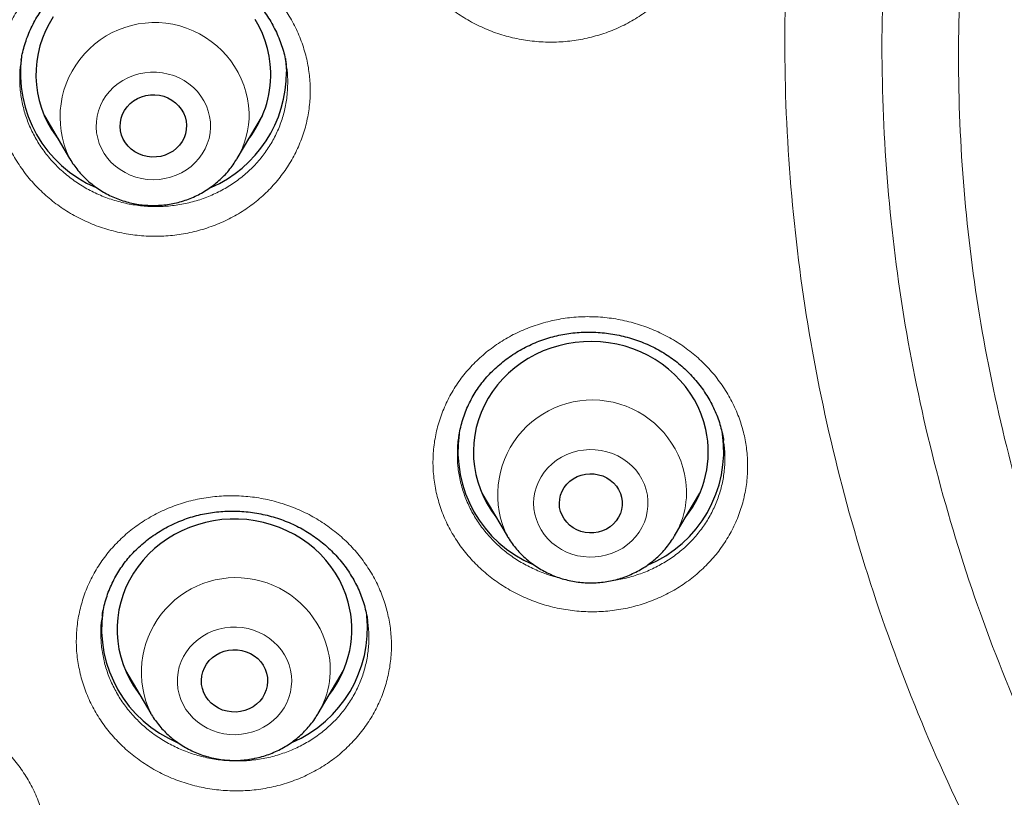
# Model space of a CAD drawing. Header units: millimetres. Extents: x 8 to 971, y 12 to 977.
# Tile 125 of 196: x 308 to 321, y 788 to 797. Entities that reach past the tile are written whole.
import ezdxf

# ---------------------------------------------------------------- set-up
doc = ezdxf.new("R2010")
doc.units = ezdxf.units.MM

msp = doc.modelspace()

# ---------------------------------------------------------------- linework, layer by layer
at = {"color": 7, "linetype": 'Continuous', "lineweight": 30}
for p, q in [((311.466, 796.882), (311.465, 796.886)), ((308.376, 796.235), (308.698, 795.689)), ((310.838, 795.689), (311.16, 796.235)), ((308.469, 796.077), (308.448, 796.099)), ((311.081, 796.087), (311.06, 796.065)), ((308.698, 795.689), (308.696, 795.692)), ((310.838, 795.689), (310.834, 795.681)), ((317.049, 792.086), (317.048, 792.091)), ((313.964, 791.417), (314.286, 790.871)), ((316.425, 790.871), (316.747, 791.417)), ((316.671, 791.272), (316.649, 791.251)), ((316.425, 790.871), (316.423, 790.866)), ((309.413, 789.151), (309.735, 788.604)), ((311.874, 788.604), (312.196, 789.151)), ((309.504, 788.995), (309.481, 789.018)), ((312.128, 789.014), (312.097, 788.983)), ((309.737, 788.6), (309.735, 788.604)), ((311.874, 788.604), (311.87, 788.597))]:
    msp.add_line(p, q, dxfattribs=at)
at = {"color": 252, "linetype": 'Continuous', "lineweight": 0}
for p, q in [((308.47, 796.077), (308.45, 796.095)), ((311.078, 796.082), (311.057, 796.06)), ((316.671, 791.272), (316.65, 791.251)), ((309.505, 788.994), (309.484, 789.014)), ((312.124, 789.008), (312.094, 788.977)), ((311.87, 788.597), (311.861, 788.582))]:
    msp.add_line(p, q, dxfattribs=at)
at = {"color": 7, "linetype": 'Continuous', "lineweight": 30, "flags": 128}
for points in [[(308.488, 797.496), (308.436, 797.408), (308.39, 797.317), (308.351, 797.223), (308.32, 797.127), (308.296, 797.029), (308.279, 796.93), (308.27, 796.829), (308.269, 796.729), (308.275, 796.628), (308.289, 796.528), (308.31, 796.43), (308.339, 796.333), (308.375, 796.238), (308.418, 796.146), (308.468, 796.057), (308.525, 795.972), (308.556, 795.931)], [(311.268, 796.793), (311.262, 796.893), (311.248, 796.993), (311.226, 797.092), (311.197, 797.189), (311.161, 797.283), (311.118, 797.375), (311.068, 797.464)], [(311.455, 796.963), (311.461, 796.904), (311.468, 796.797)], [(310.192, 796.113), (310.189, 796.059), (310.179, 796.005), (310.161, 795.954), (310.135, 795.905), (310.103, 795.86), (310.064, 795.819), (310.02, 795.784), (309.972, 795.755), (309.919, 795.732), (309.864, 795.716), (309.807, 795.708), (309.749, 795.706), (309.691, 795.712), (309.635, 795.726), (309.582, 795.746), (309.532, 795.774), (309.486, 795.807), (309.446, 795.846), (309.411, 795.889), (309.383, 795.937), (309.363, 795.988), (309.35, 796.041), (309.345, 796.095), (309.347, 796.149), (309.358, 796.203), (309.376, 796.254), (309.401, 796.303), (309.433, 796.348), (309.472, 796.389), (309.516, 796.424), (309.565, 796.453), (309.617, 796.476), (309.673, 796.492), (309.73, 796.501), (309.787, 796.502), (309.845, 796.496), (309.901, 796.482), (309.955, 796.462), (310.005, 796.435), (310.05, 796.401), (310.091, 796.362), (310.125, 796.319), (310.153, 796.271), (310.174, 796.22), (310.187, 796.167), (310.192, 796.113)], [(316.824, 792.23), (316.799, 792.328), (316.766, 792.423), (316.726, 792.517), (316.679, 792.607), (316.625, 792.694), (316.565, 792.777), (316.498, 792.856), (316.426, 792.93), (316.348, 793), (316.266, 793.063), (316.178, 793.122), (316.087, 793.174), (315.991, 793.22), (315.893, 793.259), (315.792, 793.292), (315.688, 793.317), (315.583, 793.336), (315.477, 793.348), (315.37, 793.352), (315.263, 793.35), (315.156, 793.34), (315.05, 793.323), (314.946, 793.299), (314.845, 793.268), (314.745, 793.231), (314.649, 793.186), (314.556, 793.136), (314.468, 793.079), (314.384, 793.017), (314.305, 792.949), (314.231, 792.876), (314.163, 792.798), (314.101, 792.716), (314.046, 792.63), (313.997, 792.54), (313.955, 792.448), (313.92, 792.353), (313.893, 792.255), (313.873, 792.157), (313.861, 792.057), (313.856, 791.956), (313.859, 791.856), (313.869, 791.755), (313.887, 791.656), (313.913, 791.559), (313.945, 791.463), (313.985, 791.369), (314.032, 791.279), (314.086, 791.192), (314.143, 791.113)], [(315.749, 791.363), (315.757, 791.311), (315.756, 791.258), (315.748, 791.206), (315.733, 791.156), (315.71, 791.108), (315.68, 791.063), (315.643, 791.023), (315.602, 790.988), (315.555, 790.958), (315.504, 790.936), (315.451, 790.92), (315.396, 790.911), (315.34, 790.909), (315.284, 790.915), (315.23, 790.928), (315.178, 790.948), (315.129, 790.974), (315.085, 791.007), (315.047, 791.045), (315.014, 791.088), (314.988, 791.134), (314.969, 791.184), (314.957, 791.235), (314.954, 791.288), (314.958, 791.341), (314.97, 791.392), (314.989, 791.442), (315.016, 791.488), (315.049, 791.53), (315.088, 791.568), (315.132, 791.6), (315.181, 791.627), (315.233, 791.646), (315.288, 791.659), (315.343, 791.664), (315.399, 791.662), (315.455, 791.652), (315.508, 791.636), (315.558, 791.613), (315.604, 791.583), (315.646, 791.547), (315.682, 791.507), (315.711, 791.462), (315.734, 791.414), (315.749, 791.363)], [(312.258, 790.026), (312.227, 790.122), (312.19, 790.216), (312.145, 790.308), (312.094, 790.396), (312.036, 790.481), (311.972, 790.561), (311.902, 790.637), (311.826, 790.709), (311.745, 790.774), (311.659, 790.835), (311.569, 790.889), (311.475, 790.937), (311.378, 790.979), (311.277, 791.014), (311.175, 791.042), (311.07, 791.064), (310.964, 791.078), (310.857, 791.085), (310.75, 791.085), (310.643, 791.078), (310.537, 791.063), (310.433, 791.042), (310.33, 791.014), (310.23, 790.978), (310.132, 790.937), (310.038, 790.888), (309.948, 790.834), (309.863, 790.773), (309.782, 790.708), (309.706, 790.636), (309.636, 790.56), (309.572, 790.48), (309.514, 790.395), (309.463, 790.307), (309.418, 790.215), (309.381, 790.121), (309.351, 790.024), (309.328, 789.926), (309.313, 789.826), (309.305, 789.726), (309.305, 789.625), (309.313, 789.525), (309.328, 789.425), (309.351, 789.327), (309.381, 789.231), (309.419, 789.136), (309.463, 789.045), (309.515, 788.957), (309.573, 788.872), (309.592, 788.847)], [(311.215, 789.118), (311.225, 789.065), (311.228, 789.011), (311.223, 788.957), (311.21, 788.904), (311.189, 788.853), (311.161, 788.805), (311.127, 788.761), (311.087, 788.723), (311.041, 788.689), (310.991, 788.662), (310.937, 788.642), (310.881, 788.628), (310.824, 788.622), (310.766, 788.623), (310.709, 788.632), (310.653, 788.648), (310.601, 788.67), (310.552, 788.7), (310.508, 788.735), (310.47, 788.776), (310.437, 788.821), (310.412, 788.869), (310.394, 788.921), (310.383, 788.975), (310.381, 789.029), (310.386, 789.083), (310.399, 789.136), (310.42, 789.187), (310.447, 789.234), (310.482, 789.278), (310.522, 789.317), (310.568, 789.35), (310.618, 789.377), (310.672, 789.398), (310.728, 789.411), (310.785, 789.418), (310.843, 789.416), (310.9, 789.408), (310.955, 789.392), (311.008, 789.369), (311.057, 789.34), (311.101, 789.304), (311.139, 789.264), (311.171, 789.219), (311.197, 789.17), (311.215, 789.118)]]:
    msp.add_lwpolyline(points, dxfattribs=at)
at = {"color": 252, "linetype": 'Continuous', "lineweight": 0, "flags": 128}
for points in [[(309.038, 796.088), (309.044, 796.018), (309.057, 795.948), (309.078, 795.881), (309.106, 795.815), (309.141, 795.752), (309.183, 795.694), (309.231, 795.639), (309.284, 795.59), (309.343, 795.546), (309.407, 795.508), (309.474, 795.476), (309.544, 795.451), (309.617, 795.433), (309.691, 795.422), (309.766, 795.418), (309.841, 795.421), (309.915, 795.432), (309.988, 795.45), (310.059, 795.474), (310.126, 795.506), (310.19, 795.543), (310.249, 795.587), (310.303, 795.636), (310.351, 795.69), (310.393, 795.749), (310.429, 795.811), (310.457, 795.877), (310.479, 795.944), (310.492, 796.014), (310.498, 796.084), (310.497, 796.155), (310.487, 796.225), (310.47, 796.294), (310.446, 796.361), (310.414, 796.425), (310.375, 796.486), (310.331, 796.542), (310.28, 796.594), (310.223, 796.641), (310.162, 796.682), (310.097, 796.717), (310.028, 796.746), (309.956, 796.767), (309.883, 796.782), (309.808, 796.789), (309.733, 796.79), (309.658, 796.783), (309.584, 796.768), (309.513, 796.747), (309.444, 796.719), (309.378, 796.684), (309.317, 796.644), (309.26, 796.597), (309.209, 796.545), (309.163, 796.489), (309.124, 796.428), (309.092, 796.365), (309.067, 796.298), (309.05, 796.229), (309.04, 796.159), (309.038, 796.088)], [(314.64, 791.147), (314.66, 791.078), (314.686, 791.012), (314.72, 790.949), (314.76, 790.889), (314.806, 790.834), (314.859, 790.783), (314.917, 790.738), (314.979, 790.698), (315.045, 790.665), (315.115, 790.638), (315.187, 790.618), (315.261, 790.606), (315.336, 790.6), (315.411, 790.602), (315.486, 790.611), (315.559, 790.627), (315.63, 790.65), (315.698, 790.68), (315.763, 790.716), (315.823, 790.759), (315.878, 790.807), (315.928, 790.86), (315.972, 790.917), (316.009, 790.979), (316.039, 791.044), (316.062, 791.111), (316.077, 791.18), (316.085, 791.25), (316.085, 791.321), (316.078, 791.391), (316.062, 791.46), (316.039, 791.528), (316.009, 791.593), (315.972, 791.654), (315.929, 791.712), (315.879, 791.765), (315.824, 791.813), (315.764, 791.855), (315.7, 791.892), (315.632, 791.922), (315.561, 791.945), (315.487, 791.961), (315.413, 791.971), (315.338, 791.973), (315.263, 791.967), (315.189, 791.955), (315.116, 791.935), (315.047, 791.908), (314.98, 791.875), (314.918, 791.836), (314.86, 791.791), (314.808, 791.74), (314.761, 791.685), (314.72, 791.625), (314.687, 791.562), (314.66, 791.496), (314.641, 791.428), (314.629, 791.358), (314.625, 791.287), (314.629, 791.217), (314.64, 791.147)], [(310.097, 788.85), (310.119, 788.782), (310.149, 788.717), (310.185, 788.655), (310.228, 788.598), (310.278, 788.544), (310.333, 788.496), (310.392, 788.453), (310.457, 788.416), (310.524, 788.386), (310.595, 788.362), (310.668, 788.345), (310.743, 788.336), (310.818, 788.333), (310.893, 788.338), (310.967, 788.351), (311.04, 788.37), (311.109, 788.396), (311.176, 788.429), (311.239, 788.468), (311.297, 788.513), (311.35, 788.563), (311.397, 788.618), (311.438, 788.677), (311.472, 788.74), (311.499, 788.806), (311.518, 788.875), (311.53, 788.944), (311.535, 789.015), (311.532, 789.085), (311.52, 789.155), (311.502, 789.224), (311.476, 789.29), (311.443, 789.354), (311.403, 789.413), (311.356, 789.469), (311.304, 789.52), (311.247, 789.566), (311.185, 789.606), (311.119, 789.639), (311.049, 789.666), (310.977, 789.687), (310.903, 789.7), (310.828, 789.706), (310.753, 789.704), (310.679, 789.696), (310.605, 789.68), (310.534, 789.657), (310.466, 789.628), (310.401, 789.592), (310.34, 789.55), (310.285, 789.502), (310.235, 789.45), (310.191, 789.392), (310.153, 789.331), (310.123, 789.266), (310.099, 789.199), (310.083, 789.13), (310.075, 789.06), (310.075, 788.989), (310.082, 788.919), (310.097, 788.85)]]:
    msp.add_lwpolyline(points, dxfattribs=at)
at = {"color": 252, "linetype": 'Continuous', "lineweight": 0}
for centre, radius, start, end in [((309.785, 796.216), 1.208, 2.6553, 205.6801), ((309.894, 796.247), 1.097, 329.3665, 1.2592), ((315.374, 791.398), 1.208, 12.5891, 206.6636), ((315.488, 791.428), 1.09, 329.289, 12.3855), ((310.823, 789.13), 1.208, 15.1561, 205.7786), ((310.937, 789.161), 1.09, 329.2879, 15.1555)]:
    msp.add_arc(centre, radius, start, end, dxfattribs=at)
at = {"color": 7, "linetype": 'Continuous', "lineweight": 30}
for centre, radius, start, end in [((309.651, 796.774), 1.58, 172.1197, 247.1047), ((309.874, 796.784), 1.594, 293.2567, 0.4541), ((309.914, 796.765), 1.354, 321.9828, 1.1738), ((315.236, 791.956), 1.578, 172.0826, 246.9381), ((315.471, 791.957), 1.582, 292.5482, 7.8317), ((315.511, 791.943), 1.345, 321.8686, 12.2969), ((310.96, 789.676), 1.343, 321.8569, 15.0696), ((310.689, 789.691), 1.582, 172.1752, 247.3795), ((310.916, 789.694), 1.586, 293.0653, 5.6961)]:
    msp.add_arc(centre, radius, start, end, dxfattribs=at)
at = {"color": 252, "linetype": 'Continuous', "lineweight": 0}
for points, knots in [([(297.761, 797.426), (297.779, 798.366), (297.816, 800.237), (298.115, 803.024), (298.594, 805.775), (299.27, 808.49), (300.138, 811.168), (301.195, 813.799), (302.428, 816.362), (303.829, 818.833), (305.395, 821.201), (307.124, 823.467), (309.017, 825.629), (311.065, 827.679), (313.247, 829.604), (315.549, 831.383), (317.959, 833.008), (320.48, 834.479), (323.109, 835.796), (325.836, 836.954), (328.636, 837.947), (331.487, 838.763), (334.376, 839.397), (337.303, 839.85), (340.269, 840.121), (343.26, 840.211), (346.251, 840.121), (349.217, 839.85), (352.145, 839.397), (355.034, 838.763), (357.884, 837.947), (360.683, 836.954), (363.411, 835.796), (366.04, 834.478), (368.561, 833.007), (370.971, 831.382), (373.272, 829.603), (375.454, 827.679), (377.502, 825.628), (379.396, 823.466), (381.125, 821.2), (382.69, 818.832), (384.092, 816.361), (385.324, 813.799), (386.381, 811.168), (387.249, 808.489), (387.925, 805.774), (388.404, 803.023), (388.703, 800.237), (388.74, 798.366), (388.758, 797.426)], [0, 0, 0, 0, 0.020985, 0.041789, 0.062502, 0.083215, 0.104018, 0.125, 0.145987, 0.166791, 0.187505, 0.208217, 0.229019, 0.25, 0.270986, 0.291791, 0.312505, 0.333217, 0.354019, 0.375, 0.395986, 0.416791, 0.437505, 0.458217, 0.479019, 0.5, 0.520986, 0.541791, 0.562505, 0.583217, 0.604019, 0.625, 0.645986, 0.666791, 0.687505, 0.708217, 0.729019, 0.75, 0.770986, 0.791791, 0.812505, 0.833217, 0.854019, 0.875, 0.895985, 0.916789, 0.937502, 0.958215, 0.979017, 1, 1, 1, 1]), ([(339.798, 773.529), (339.084, 773.638), (337.655, 773.856), (335.559, 774.4), (333.572, 775.079), (331.704, 775.889), (329.961, 776.806), (328.299, 777.85), (326.729, 779.012), (325.262, 780.287), (323.905, 781.666), (322.668, 783.141), (321.558, 784.703), (320.581, 786.341), (319.744, 788.047), (319.053, 789.809), (318.51, 791.616), (318.12, 793.458), (317.885, 795.323), (317.807, 797.199), (317.885, 799.076), (318.12, 800.941), (318.51, 802.783), (319.053, 804.59), (319.744, 806.352), (320.581, 808.058), (321.558, 809.696), (322.668, 811.258), (323.905, 812.733), (325.262, 814.112), (326.729, 815.387), (328.299, 816.549), (329.961, 817.593), (331.704, 818.51), (333.519, 819.296), (335.394, 819.946), (337.318, 820.456), (339.278, 820.823), (341.263, 821.043), (343.26, 821.117), (345.257, 821.043), (347.241, 820.823), (349.201, 820.456), (351.125, 819.946), (353, 819.296), (354.815, 818.51), (356.558, 817.593), (358.22, 816.549), (359.79, 815.387), (361.257, 814.112), (362.614, 812.733), (363.851, 811.258), (364.961, 809.696), (365.938, 808.058), (366.775, 806.352), (367.466, 804.59), (368.009, 802.783), (368.399, 800.941), (368.634, 799.076), (368.712, 797.199), (368.634, 795.323), (368.399, 793.458), (368.009, 791.616), (367.466, 789.809), (366.775, 788.047), (365.938, 786.341), (364.961, 784.703), (363.851, 783.141), (362.614, 781.666), (361.257, 780.287), (359.79, 779.012), (358.22, 777.85), (356.558, 776.806), (354.815, 775.889), (352.95, 775.08), (350.968, 774.403), (348.88, 773.86), (347.457, 773.641), (346.745, 773.532)], [0, 0, 0, 0, 0.014209, 0.028417, 0.042626, 0.055696, 0.068766, 0.081836, 0.094907, 0.107977, 0.121047, 0.134117, 0.147187, 0.160257, 0.173327, 0.186398, 0.199468, 0.212538, 0.225608, 0.238678, 0.251748, 0.264818, 0.277889, 0.290959, 0.304029, 0.317099, 0.330169, 0.343239, 0.356309, 0.36938, 0.38245, 0.39552, 0.40859, 0.42166, 0.43473, 0.4478, 0.460871, 0.473941, 0.487011, 0.500081, 0.513151, 0.526221, 0.539292, 0.552362, 0.565432, 0.578502, 0.591572, 0.604642, 0.617712, 0.630783, 0.643853, 0.656923, 0.669993, 0.683063, 0.696133, 0.709203, 0.722274, 0.735344, 0.748414, 0.761484, 0.774554, 0.787624, 0.800694, 0.813765, 0.826835, 0.839905, 0.852975, 0.866045, 0.879115, 0.892186, 0.905256, 0.918326, 0.931396, 0.944466, 0.957536, 0.971691, 0.985845, 1, 1, 1, 1]), ([(346.66, 774.616), (347.327, 774.721), (348.662, 774.93), (350.619, 775.442), (352.485, 776.082), (354.251, 776.847), (355.909, 777.72), (357.49, 778.712), (358.983, 779.818), (360.379, 781.031), (361.669, 782.342), (362.846, 783.745), (363.902, 785.231), (364.831, 786.789), (365.627, 788.411), (366.285, 790.087), (366.801, 791.807), (367.172, 793.559), (367.395, 795.333), (367.47, 797.118), (367.395, 798.903), (367.172, 800.677), (366.801, 802.429), (366.285, 804.148), (365.627, 805.824), (364.831, 807.446), (363.902, 809.005), (362.846, 810.49), (361.669, 811.893), (360.379, 813.205), (358.983, 814.417), (357.49, 815.523), (355.909, 816.515), (354.251, 817.388), (352.524, 818.136), (350.741, 818.754), (348.911, 819.239), (347.047, 819.588), (345.159, 819.798), (343.26, 819.868), (341.36, 819.798), (339.472, 819.588), (337.608, 819.239), (335.778, 818.754), (333.995, 818.136), (332.268, 817.388), (330.61, 816.515), (329.029, 815.523), (327.536, 814.417), (326.14, 813.205), (324.85, 811.893), (323.673, 810.49), (322.617, 809.005), (321.688, 807.446), (320.892, 805.824), (320.234, 804.148), (319.718, 802.429), (319.347, 800.677), (319.124, 798.903), (319.049, 797.118), (319.124, 795.333), (319.347, 793.559), (319.718, 791.807), (320.234, 790.087), (320.892, 788.411), (321.688, 786.789), (322.617, 785.231), (323.673, 783.745), (324.85, 782.342), (326.14, 781.031), (327.536, 779.818), (329.029, 778.712), (330.61, 777.72), (332.268, 776.847), (334.034, 776.082), (335.9, 775.442), (337.858, 774.93), (339.192, 774.721), (339.859, 774.616)], [0, 0, 0, 0, 0.013976, 0.027953, 0.041929, 0.055017, 0.068105, 0.081192, 0.09428, 0.107368, 0.120455, 0.133543, 0.146631, 0.159719, 0.172806, 0.185894, 0.198982, 0.212069, 0.225157, 0.238245, 0.251332, 0.26442, 0.277508, 0.290595, 0.303683, 0.316771, 0.329859, 0.342946, 0.356034, 0.369122, 0.382209, 0.395297, 0.408385, 0.421472, 0.43456, 0.447648, 0.460735, 0.473823, 0.486911, 0.499999, 0.513086, 0.526174, 0.539262, 0.552349, 0.565437, 0.578525, 0.591612, 0.6047, 0.617788, 0.630876, 0.643963, 0.657051, 0.670139, 0.683226, 0.696314, 0.709402, 0.722489, 0.735577, 0.748665, 0.761752, 0.77484, 0.787928, 0.801016, 0.814103, 0.827191, 0.840279, 0.853366, 0.866454, 0.879542, 0.892629, 0.905717, 0.918805, 0.931893, 0.94498, 0.958068, 0.972045, 0.986023, 1, 1, 1, 1]), ([(339.895, 775.418), (339.266, 775.519), (338.009, 775.721), (336.165, 776.207), (334.396, 776.815), (332.712, 777.545), (331.121, 778.382), (329.604, 779.334), (328.172, 780.396), (326.832, 781.559), (325.594, 782.818), (324.465, 784.164), (323.451, 785.589), (322.56, 787.085), (321.796, 788.642), (321.165, 790.25), (320.67, 791.9), (320.314, 793.581), (320.099, 795.283), (320.028, 796.996), (320.099, 798.709), (320.314, 800.411), (320.67, 802.092), (321.165, 803.742), (321.796, 805.35), (322.56, 806.907), (323.451, 808.403), (324.465, 809.828), (325.594, 811.174), (326.832, 812.433), (328.172, 813.596), (329.604, 814.657), (331.121, 815.61), (332.712, 816.447), (334.369, 817.165), (336.081, 817.758), (337.836, 818.224), (339.625, 818.558), (341.437, 818.759), (343.26, 818.827), (345.082, 818.759), (346.894, 818.558), (348.683, 818.224), (350.439, 817.758), (352.15, 817.165), (353.807, 816.447), (355.398, 815.61), (356.915, 814.657), (358.347, 813.596), (359.687, 812.433), (360.925, 811.174), (362.054, 809.828), (363.068, 808.403), (363.959, 806.907), (364.723, 805.35), (365.354, 803.742), (365.849, 802.092), (366.205, 800.411), (366.42, 798.709), (366.491, 796.996), (366.42, 795.283), (366.205, 793.581), (365.849, 791.9), (365.354, 790.25), (364.723, 788.642), (363.959, 787.085), (363.068, 785.589), (362.054, 784.164), (360.925, 782.818), (359.687, 781.559), (358.347, 780.396), (356.915, 779.334), (355.398, 778.382), (353.807, 777.545), (352.12, 776.814), (350.346, 776.205), (348.494, 775.717), (347.231, 775.515), (346.6, 775.415)], [0, 0, 0, 0, 0.013748, 0.027497, 0.041245, 0.05435, 0.067455, 0.080559, 0.093664, 0.106769, 0.119873, 0.132978, 0.146083, 0.159188, 0.172292, 0.185397, 0.198502, 0.211606, 0.224711, 0.237816, 0.250921, 0.264025, 0.27713, 0.290235, 0.30334, 0.316444, 0.329549, 0.342654, 0.355758, 0.368863, 0.381968, 0.395073, 0.408177, 0.421282, 0.434387, 0.447492, 0.460596, 0.473701, 0.486806, 0.49991, 0.513015, 0.52612, 0.539225, 0.552329, 0.565434, 0.578539, 0.591643, 0.604748, 0.617853, 0.630958, 0.644062, 0.657167, 0.670272, 0.683377, 0.696481, 0.709586, 0.722691, 0.735795, 0.7489, 0.762005, 0.77511, 0.788214, 0.801319, 0.814424, 0.827529, 0.840633, 0.853738, 0.866843, 0.879947, 0.893052, 0.906157, 0.919262, 0.932366, 0.945471, 0.958576, 0.972384, 0.986192, 1, 1, 1, 1]), ([(312.814, 799.217), (312.822, 799.287), (312.837, 799.428), (312.892, 799.634), (312.968, 799.833), (313.069, 800.022), (313.192, 800.199), (313.335, 800.362), (313.497, 800.508), (313.676, 800.637), (313.869, 800.745), (314.074, 800.832), (314.289, 800.897), (314.51, 800.939), (314.735, 800.957), (314.962, 800.951), (315.186, 800.922), (315.406, 800.868), (315.619, 800.792), (315.821, 800.694), (316.011, 800.576), (316.186, 800.438), (316.343, 800.283), (316.481, 800.113), (316.598, 799.929), (316.693, 799.734), (316.764, 799.531), (316.81, 799.322), (316.831, 799.115), (316.827, 798.911), (316.802, 798.709), (316.751, 798.507), (316.675, 798.308), (316.576, 798.118), (316.455, 797.94), (316.313, 797.776), (316.152, 797.628), (315.974, 797.499), (315.782, 797.389), (315.578, 797.3), (315.363, 797.234), (315.142, 797.191), (314.917, 797.171), (314.691, 797.176), (314.466, 797.204), (314.246, 797.255), (314.033, 797.33), (313.83, 797.427), (313.639, 797.544), (313.463, 797.68), (313.305, 797.834), (313.165, 798.004), (313.047, 798.187), (312.951, 798.381), (312.878, 798.583), (312.831, 798.792), (312.806, 799.005), (312.812, 799.146), (312.814, 799.217)], [0, 0, 0, 0, 0.0178393, 0.0357355, 0.0535755, 0.0714378, 0.0893583, 0.1072207, 0.1250901, 0.143017, 0.1608863, 0.1787669, 0.1967046, 0.2145848, 0.2324756, 0.2504231, 0.2683137, 0.2862097, 0.3041623, 0.3220578, 0.3399512, 0.3579012, 0.3757949, 0.3936794, 0.4116213, 0.4295066, 0.44738, 0.4653099, 0.4831834, 0.4999186, 0.5166534, 0.5345196, 0.5524435, 0.5703101, 0.5881759, 0.6060986, 0.6239654, 0.6418381, 0.6597681, 0.6776407, 0.6955244, 0.7134653, 0.7313492, 0.7492422, 0.7671921, 0.785085, 0.8029806, 0.8209338, 0.8388293, 0.8567206, 0.874669, 0.8925597, 0.910441, 0.9283794, 0.9462613, 0.9641555, 0.9821054, 1, 1, 1, 1]), ([(307.748, 796.571), (307.749, 796.642), (307.751, 796.783), (307.785, 796.993), (307.842, 797.198), (307.924, 797.395), (308.029, 797.582), (308.156, 797.756), (308.303, 797.916), (308.469, 798.058), (308.65, 798.183), (308.846, 798.287), (309.054, 798.37), (309.27, 798.43), (309.493, 798.467), (309.719, 798.48), (309.945, 798.469), (310.17, 798.434), (310.389, 798.376), (310.6, 798.296), (310.801, 798.193), (310.988, 798.07), (311.16, 797.929), (311.314, 797.77), (311.448, 797.597), (311.562, 797.411), (311.652, 797.214), (311.718, 797.009), (311.759, 796.804), (311.775, 796.601), (311.769, 796.397), (311.739, 796.192), (311.682, 795.986), (311.602, 795.788), (311.498, 795.601), (311.373, 795.426), (311.227, 795.265), (311.063, 795.121), (310.882, 794.995), (310.687, 794.89), (310.48, 794.806), (310.264, 794.744), (310.042, 794.706), (309.816, 794.691), (309.589, 794.701), (309.365, 794.734), (309.145, 794.79), (308.933, 794.87), (308.732, 794.971), (308.544, 795.092), (308.371, 795.233), (308.215, 795.39), (308.08, 795.563), (307.965, 795.748), (307.873, 795.944), (307.806, 796.149), (307.761, 796.358), (307.753, 796.5), (307.748, 796.571)], [0, 0, 0, 0, 0.0178302, 0.0357181, 0.0535488, 0.0714056, 0.0893185, 0.1071757, 0.1250418, 0.1429644, 0.1608306, 0.1787121, 0.19665, 0.2145308, 0.2324257, 0.2503777, 0.268273, 0.2861747, 0.3041339, 0.3220361, 0.3399355, 0.3578912, 0.3757897, 0.3936774, 0.4116206, 0.4295075, 0.4473792, 0.4653081, 0.4831792, 0.4999068, 0.5166329, 0.5344945, 0.5524133, 0.5702749, 0.5881359, 0.6060547, 0.6239157, 0.6417857, 0.6597133, 0.6775839, 0.6954694, 0.7134127, 0.7312983, 0.7491965, 0.7671519, 0.7850499, 0.8029522, 0.8209113, 0.8388138, 0.8567095, 0.8746623, 0.8925582, 0.91044, 0.9283798, 0.9462622, 0.9641557, 0.9821065, 1, 1, 1, 1]), ([(322.449, 759.406), (321.621, 759.825), (319.961, 760.664), (317.582, 762.104), (315.295, 763.667), (313.121, 765.36), (311.029, 767.208), (309.03, 769.213), (307.141, 771.378), (305.405, 773.658), (303.828, 776.038), (302.422, 778.507), (301.194, 781.053), (300.146, 783.669), (299.283, 786.349), (298.606, 789.08), (298.121, 791.846), (297.817, 794.632), (297.78, 796.495), (297.761, 797.426)], [0, 0, 0, 0, 0.056574, 0.113415, 0.17016, 0.226689, 0.283221, 0.342868, 0.402514, 0.462416, 0.522329, 0.581975, 0.64161, 0.701258, 0.760903, 0.820805, 0.880718, 0.940364, 1, 1, 1, 1]), ([(308.082, 796.944), (308.076, 796.915), (308.061, 796.826), (308.061, 796.735), (308.061, 796.675)], [0, 0, 0, 0, 0.3351499, 1, 1, 1, 1]), ([(308.061, 796.675), (308.061, 796.675), (308.063, 796.614), (308.073, 796.494), (308.11, 796.315), (308.167, 796.142), (308.245, 795.975), (308.343, 795.817), (308.419, 795.719), (308.502, 795.625), (308.59, 795.535), (308.737, 795.416), (308.897, 795.312), (309.069, 795.225), (309.249, 795.157), (309.436, 795.108), (309.627, 795.08), (309.819, 795.071), (310.012, 795.083), (310.201, 795.115), (310.385, 795.167), (310.561, 795.238), (310.727, 795.328), (310.88, 795.434), (311.021, 795.556), (311.145, 795.692), (311.251, 795.841), (311.34, 796.001), (311.408, 796.169), (311.456, 796.343), (311.482, 796.519), (311.486, 796.691), (311.48, 796.812), (311.468, 796.875), (311.466, 796.882)], [0, 0, 0, 0, 0.000153, 0.034556, 0.069064, 0.103464, 0.137863, 0.172373, 0.206772, 0.206907, 0.24138, 0.275961, 0.310431, 0.344923, 0.379525, 0.414015, 0.448503, 0.483103, 0.517591, 0.55206, 0.586639, 0.621108, 0.655546, 0.690097, 0.724537, 0.758958, 0.79349, 0.827913, 0.862334, 0.896864, 0.931287, 0.963519, 0.995753, 1, 1, 1, 1]), ([(313.382, 791.426), (313.369, 791.496), (313.343, 791.635), (313.336, 791.847), (313.353, 792.058), (313.395, 792.265), (313.462, 792.467), (313.553, 792.66), (313.666, 792.842), (313.801, 793.011), (313.955, 793.164), (314.127, 793.3), (314.314, 793.417), (314.514, 793.513), (314.725, 793.587), (314.944, 793.639), (315.168, 793.668), (315.395, 793.672), (315.62, 793.652), (315.843, 793.609), (316.059, 793.543), (316.266, 793.455), (316.461, 793.346), (316.643, 793.216), (316.808, 793.069), (316.954, 792.906), (317.08, 792.728), (317.185, 792.538), (317.264, 792.344), (317.32, 792.147), (317.353, 791.946), (317.362, 791.739), (317.347, 791.527), (317.306, 791.319), (317.241, 791.117), (317.151, 790.923), (317.04, 790.74), (316.906, 790.571), (316.753, 790.417), (316.582, 790.279), (316.396, 790.162), (316.196, 790.064), (315.986, 789.988), (315.768, 789.935), (315.544, 789.905), (315.318, 789.899), (315.092, 789.917), (314.869, 789.959), (314.653, 790.023), (314.445, 790.11), (314.249, 790.219), (314.066, 790.346), (313.9, 790.493), (313.752, 790.655), (313.624, 790.832), (313.519, 791.021), (313.435, 791.219), (313.399, 791.357), (313.382, 791.426)], [0, 0, 0, 0, 0.017839, 0.035735, 0.053575, 0.071438, 0.089358, 0.107221, 0.125091, 0.143017, 0.160887, 0.178767, 0.196704, 0.214585, 0.232476, 0.250424, 0.268314, 0.286209, 0.304162, 0.322058, 0.339952, 0.357902, 0.375795, 0.39368, 0.411622, 0.429506, 0.44738, 0.465311, 0.483184, 0.499919, 0.516654, 0.534521, 0.552444, 0.57031, 0.588176, 0.6061, 0.623965, 0.641839, 0.659768, 0.677641, 0.695525, 0.713466, 0.73135, 0.749242, 0.767192, 0.785085, 0.802981, 0.820934, 0.838829, 0.856721, 0.874669, 0.89256, 0.910441, 0.92838, 0.946261, 0.964155, 0.982106, 1, 1, 1, 1]), ([(313.669, 792.138), (313.668, 792.132), (313.654, 792.067), (313.649, 791.94), (313.653, 791.76), (313.675, 791.642), (313.686, 791.583)], [0, 0, 0, 0, 0.034689, 0.356123, 0.67859, 1, 1, 1, 1]), ([(315.646, 790.305), (315.669, 790.308), (315.755, 790.318), (315.901, 790.356), (316.08, 790.419), (316.249, 790.502), (316.408, 790.602), (316.553, 790.718), (316.683, 790.849), (316.797, 790.993), (316.892, 791.148), (316.968, 791.313), (317.024, 791.485), (317.059, 791.662), (317.071, 791.841), (317.067, 791.984), (317.053, 792.065), (317.049, 792.086)], [0, 0, 0, 0, 0.026401, 0.099248, 0.172065, 0.245114, 0.317929, 0.390706, 0.463711, 0.536487, 0.60923, 0.68221, 0.754958, 0.827703, 0.900683, 0.973431, 1, 1, 1, 1]), ([(313.686, 791.583), (313.686, 791.582), (313.699, 791.524), (313.733, 791.407), (313.803, 791.238), (313.893, 791.077), (314.001, 790.927), (314.127, 790.788), (314.268, 790.664), (314.423, 790.555), (314.59, 790.462), (314.767, 790.389), (314.891, 790.347), (314.957, 790.335), (314.959, 790.335)], [0, 0, 0, 0, 0.0003953, 0.0997779, 0.1994714, 0.2988508, 0.3982943, 0.4980593, 0.5975036, 0.6970218, 0.7968569, 0.8963712, 0.9959299, 1, 1, 1, 1]), ([(308.847, 789.06), (308.831, 789.129), (308.798, 789.267), (308.781, 789.478), (308.787, 789.69), (308.82, 789.899), (308.877, 790.103), (308.958, 790.3), (309.063, 790.487), (309.189, 790.661), (309.335, 790.821), (309.501, 790.963), (309.682, 791.088), (309.878, 791.193), (310.085, 791.275), (310.301, 791.336), (310.524, 791.374), (310.75, 791.387), (310.977, 791.377), (311.201, 791.343), (311.42, 791.286), (311.632, 791.206), (311.833, 791.105), (312.02, 790.982), (312.193, 790.842), (312.347, 790.685), (312.482, 790.512), (312.596, 790.327), (312.685, 790.136), (312.749, 789.941), (312.792, 789.742), (312.812, 789.535), (312.807, 789.323), (312.776, 789.113), (312.721, 788.908), (312.641, 788.711), (312.538, 788.523), (312.413, 788.349), (312.267, 788.188), (312.104, 788.044), (311.923, 787.918), (311.728, 787.812), (311.522, 787.728), (311.306, 787.666), (311.084, 787.627), (310.858, 787.612), (310.631, 787.621), (310.406, 787.653), (310.186, 787.708), (309.974, 787.787), (309.773, 787.887), (309.584, 788.008), (309.411, 788.147), (309.255, 788.304), (309.119, 788.475), (309.004, 788.66), (308.91, 788.855), (308.868, 788.992), (308.847, 789.06)], [0, 0, 0, 0, 0.01783, 0.035718, 0.053549, 0.071405, 0.089318, 0.107175, 0.125042, 0.142964, 0.16083, 0.178712, 0.196649, 0.21453, 0.232426, 0.250377, 0.268273, 0.286174, 0.304134, 0.322036, 0.339935, 0.35789, 0.375789, 0.393676, 0.411621, 0.429507, 0.447378, 0.465307, 0.483179, 0.499906, 0.516633, 0.534494, 0.552413, 0.570274, 0.588135, 0.606054, 0.623915, 0.641786, 0.659713, 0.677584, 0.695469, 0.713412, 0.731298, 0.749196, 0.767151, 0.78505, 0.802952, 0.820911, 0.838813, 0.856709, 0.874662, 0.892558, 0.91044, 0.92838, 0.946261, 0.964155, 0.982106, 1, 1, 1, 1]), ([(314.055, 791.262), (314.055, 791.263), (314.043, 791.273), (314.032, 791.285), (314.023, 791.297)], [0, 0, 0, 0, 0.047834, 1, 1, 1, 1]), ([(309.117, 789.854), (309.112, 789.824), (309.096, 789.736), (309.095, 789.586), (309.109, 789.406), (309.136, 789.288), (309.15, 789.23)], [0, 0, 0, 0, 0.143652, 0.428803, 0.714844, 1, 1, 1, 1]), ([(309.15, 789.23), (309.15, 789.229), (309.166, 789.171), (309.205, 789.055), (309.284, 788.89), (309.381, 788.732), (309.497, 788.587), (309.629, 788.453), (309.727, 788.374), (309.83, 788.3), (309.937, 788.231), (310.109, 788.146), (310.289, 788.078), (310.476, 788.031), (310.667, 788.002), (310.86, 787.994), (311.052, 788.007), (311.241, 788.039), (311.425, 788.092), (311.601, 788.163), (311.767, 788.253), (311.92, 788.359), (312.06, 788.481), (312.183, 788.617), (312.29, 788.766), (312.378, 788.925), (312.445, 789.093), (312.493, 789.267), (312.518, 789.445), (312.524, 789.625), (312.51, 789.744), (312.503, 789.803)], [0, 0, 0, 0, 0.000165, 0.037115, 0.074184, 0.111135, 0.148085, 0.185154, 0.222104, 0.22225, 0.259277, 0.296422, 0.33345, 0.370498, 0.407665, 0.444713, 0.48176, 0.518924, 0.555971, 0.592995, 0.630137, 0.667163, 0.704157, 0.741267, 0.77826, 0.815235, 0.852327, 0.889303, 0.926274, 0.963367, 1, 1, 1, 1]), ([(308.333, 787.39), (308.333, 787.39), (308.355, 787.322), (308.39, 787.183), (308.419, 786.973), (308.422, 786.761), (308.399, 786.551), (308.351, 786.345), (308.28, 786.146), (308.184, 785.956), (308.066, 785.777), (307.927, 785.612), (307.769, 785.463), (307.593, 785.332), (307.403, 785.22), (307.2, 785.13), (306.987, 785.061), (306.766, 785.015), (306.541, 784.993), (306.315, 784.994), (306.089, 785.019), (305.867, 785.069), (305.653, 785.14), (305.448, 785.234), (305.255, 785.348), (305.077, 785.482), (304.915, 785.633), (304.773, 785.8), (304.651, 785.981), (304.553, 786.168), (304.48, 786.36), (304.428, 786.557), (304.399, 786.763), (304.395, 786.974), (304.415, 787.185), (304.462, 787.391), (304.532, 787.591), (304.626, 787.782), (304.743, 787.961), (304.881, 788.127), (305.037, 788.277), (305.212, 788.409), (305.401, 788.522), (305.603, 788.615), (305.816, 788.685), (306.036, 788.732), (306.261, 788.756), (306.488, 788.756), (306.713, 788.732), (306.935, 788.685), (307.15, 788.614), (307.356, 788.522), (307.55, 788.409), (307.729, 788.277), (307.892, 788.126), (308.036, 787.961), (308.158, 787.781), (308.26, 787.591), (308.309, 787.457), (308.333, 787.39)], [0, 0, 0, 0, 0.000143, 0.017994, 0.035901, 0.05375, 0.0716, 0.089506, 0.107356, 0.125218, 0.143137, 0.160999, 0.17888, 0.19682, 0.214702, 0.232602, 0.250559, 0.268459, 0.286369, 0.304336, 0.322245, 0.34015, 0.358113, 0.376018, 0.393907, 0.411854, 0.429743, 0.447613, 0.465538, 0.483408, 0.500125, 0.516842, 0.534699, 0.552611, 0.570468, 0.588323, 0.606235, 0.624091, 0.641959, 0.659883, 0.677751, 0.695639, 0.713584, 0.731473, 0.749377, 0.767338, 0.785243, 0.803152, 0.821119, 0.839028, 0.85693, 0.874889, 0.89279, 0.910673, 0.928614, 0.946496, 0.964312, 0.982185, 1, 1, 1, 1])]:
    msp.add_open_spline(points, degree=3, knots=knots, dxfattribs=at)
at = {"color": 7, "linetype": 'Continuous', "lineweight": 30}
for points, knots in [([(340.08, 755.314), (338.877, 755.42), (336.473, 755.633), (332.915, 756.297), (329.422, 757.208), (326.048, 758.376), (322.809, 759.778), (319.723, 761.402), (316.782, 763.249), (314.004, 765.307), (311.407, 767.563), (309.006, 770.004), (306.816, 772.614), (304.851, 775.377), (303.123, 778.277), (301.642, 781.296), (300.418, 784.414), (299.458, 787.613), (298.768, 790.873), (298.352, 794.173), (298.213, 797.494), (298.352, 800.816), (298.768, 804.116), (299.458, 807.376), (300.418, 810.575), (301.642, 813.693), (303.123, 816.712), (304.851, 819.612), (306.816, 822.375), (309.006, 824.985), (311.407, 827.426), (314.004, 829.682), (316.782, 831.74), (319.723, 833.586), (322.809, 835.21), (326.021, 836.602), (329.339, 837.752), (332.744, 838.655), (336.213, 839.303), (339.725, 839.694), (343.26, 839.824), (346.794, 839.694), (350.306, 839.303), (353.775, 838.655), (357.18, 837.752), (360.498, 836.602), (363.71, 835.21), (366.796, 833.586), (369.737, 831.74), (372.515, 829.682), (375.112, 827.426), (377.513, 824.985), (379.703, 822.375), (381.668, 819.612), (383.396, 816.712), (384.877, 813.693), (386.101, 810.575), (387.061, 807.376), (387.751, 804.116), (388.167, 800.816), (388.306, 797.494), (388.167, 794.173), (387.751, 790.873), (387.061, 787.613), (386.101, 784.414), (384.877, 781.296), (383.396, 778.277), (381.668, 775.377), (379.703, 772.614), (377.513, 770.004), (375.112, 767.563), (372.515, 765.307), (369.737, 763.249), (366.796, 761.402), (363.71, 759.778), (360.471, 758.376), (357.097, 757.208), (353.604, 756.297), (350.047, 755.633), (347.642, 755.42), (346.439, 755.314)], [0, 0, 0, 0, 0.013106, 0.026212, 0.039318, 0.052424, 0.065212, 0.078, 0.090788, 0.103576, 0.116364, 0.129151, 0.141939, 0.154727, 0.167515, 0.180303, 0.193091, 0.205879, 0.218667, 0.231454, 0.244242, 0.25703, 0.269818, 0.282606, 0.295394, 0.308182, 0.32097, 0.333758, 0.346545, 0.359333, 0.372121, 0.384909, 0.397697, 0.410485, 0.423273, 0.436061, 0.448848, 0.461636, 0.474424, 0.487212, 0.5, 0.512788, 0.525576, 0.538364, 0.551152, 0.563939, 0.576727, 0.589515, 0.602303, 0.615091, 0.627879, 0.640667, 0.653455, 0.666242, 0.67903, 0.691818, 0.704606, 0.717394, 0.730182, 0.74297, 0.755758, 0.768546, 0.781333, 0.794121, 0.806909, 0.819697, 0.832485, 0.845273, 0.858061, 0.870849, 0.883636, 0.896424, 0.909212, 0.922, 0.934788, 0.947576, 0.960682, 0.973788, 0.986894, 1, 1, 1, 1]), ([(295.761, 798.284), (295.761, 798.263), (295.761, 798.222), (295.761, 798.149), (295.761, 798.067), (295.761, 797.979), (295.762, 797.883), (295.762, 797.757), (295.764, 797.596), (295.766, 797.403), (295.77, 797.199), (295.775, 796.986), (295.782, 796.764), (295.789, 796.548), (295.797, 796.344), (295.805, 796.154), (295.814, 795.97), (295.824, 795.791), (295.833, 795.617), (295.844, 795.449), (295.854, 795.288), (295.863, 795.151), (295.871, 795.042), (295.877, 794.964), (295.881, 794.907), (295.884, 794.865), (295.887, 794.826), (295.891, 794.78), (295.896, 794.717), (295.903, 794.632), (295.912, 794.527), (295.921, 794.415), (295.937, 794.242), (295.958, 794.008), (295.989, 793.708), (296.02, 793.421), (296.051, 793.149), (296.082, 792.893), (296.115, 792.63), (296.151, 792.358), (296.191, 792.075), (296.235, 791.774), (296.285, 791.453), (296.34, 791.11), (296.403, 790.746), (296.472, 790.361), (296.549, 789.956), (296.635, 789.529), (296.729, 789.082), (296.815, 788.695), (296.89, 788.372), (296.95, 788.119), (297.013, 787.864), (297.075, 787.617), (297.133, 787.388), (297.186, 787.188), (297.232, 787.015), (297.272, 786.869), (297.306, 786.745), (297.334, 786.644), (297.356, 786.565), (297.373, 786.506), (297.385, 786.465), (297.395, 786.43), (297.405, 786.393), (297.418, 786.349), (297.433, 786.295), (297.451, 786.233), (297.477, 786.145), (297.511, 786.028), (297.556, 785.876), (297.608, 785.704), (297.668, 785.508), (297.736, 785.289), (297.813, 785.047), (297.899, 784.783), (297.992, 784.503), (298.09, 784.217), (298.189, 783.93), (298.361, 783.449), (298.61, 782.778), (298.947, 781.929), (299.296, 781.103), (299.631, 780.351), (299.949, 779.671), (300.247, 779.061), (300.546, 778.472), (300.843, 777.908), (301.111, 777.415), (301.349, 776.99), (301.557, 776.627), (301.727, 776.337), (301.858, 776.115), (301.951, 775.961), (302.037, 775.819), (302.114, 775.692), (302.177, 775.59), (302.227, 775.509), (302.265, 775.447), (302.297, 775.396), (302.325, 775.351), (302.354, 775.305), (302.388, 775.251), (302.432, 775.18), (302.489, 775.091), (302.558, 774.982), (302.639, 774.855), (302.733, 774.71), (302.838, 774.548), (302.956, 774.369), (303.087, 774.172), (303.231, 773.958), (303.389, 773.727), (303.577, 773.455), (303.792, 773.149), (304.03, 772.818), (304.323, 772.417), (304.67, 771.954), (305.072, 771.433), (305.469, 770.935), (305.858, 770.46), (306.239, 770.006), (306.612, 769.574), (306.975, 769.163), (307.329, 768.773), (307.672, 768.403), (308.004, 768.053), (308.323, 767.722), (308.631, 767.411), (308.925, 767.118), (309.215, 766.834), (309.504, 766.556), (309.798, 766.279), (310.093, 766.006), (310.391, 765.734), (310.834, 765.337), (311.43, 764.82), (312.187, 764.19), (312.873, 763.644), (313.483, 763.175), (313.888, 762.873), (314.166, 762.669), (314.31, 762.564), (314.438, 762.472), (314.549, 762.392), (314.646, 762.323), (314.728, 762.265), (314.793, 762.219), (314.836, 762.189), (314.864, 762.169), (314.884, 762.155), (314.908, 762.138), (314.941, 762.115), (314.991, 762.08), (315.064, 762.029), (315.161, 761.962), (315.281, 761.88), (315.422, 761.783), (315.586, 761.671), (315.773, 761.546), (315.982, 761.407), (316.215, 761.254), (316.471, 761.088), (316.751, 760.909), (317.056, 760.717), (317.384, 760.514), (317.736, 760.301), (318.109, 760.079), (318.505, 759.848), (318.926, 759.609), (319.376, 759.359), (319.855, 759.099), (320.364, 758.831), (320.9, 758.557), (321.344, 758.336), (321.61, 758.209), (321.686, 758.173)], [0, 0, 0, 0, 0.001286, 0.002533, 0.004186, 0.005939, 0.007857, 0.009946, 0.013573, 0.017621, 0.021591, 0.025897, 0.030492, 0.035025, 0.038959, 0.042786, 0.046505, 0.050118, 0.053624, 0.057022, 0.060313, 0.063344, 0.065353, 0.066928, 0.06807, 0.068793, 0.069517, 0.070434, 0.071543, 0.073382, 0.075571, 0.077883, 0.080242, 0.08605, 0.092126, 0.098472, 0.10351, 0.108705, 0.114058, 0.119568, 0.125274, 0.131388, 0.137944, 0.144941, 0.152378, 0.160257, 0.168577, 0.177337, 0.186539, 0.196182, 0.201303, 0.20654, 0.211893, 0.217157, 0.221911, 0.226142, 0.229652, 0.232698, 0.23528, 0.237397, 0.239049, 0.240223, 0.241056, 0.241659, 0.242412, 0.24335, 0.244473, 0.24578, 0.247273, 0.249991, 0.253166, 0.256798, 0.260885, 0.265527, 0.270643, 0.276235, 0.282277, 0.288403, 0.294494, 0.300548, 0.319236, 0.337571, 0.355555, 0.373186, 0.387038, 0.400664, 0.413921, 0.426657, 0.438873, 0.4475, 0.455847, 0.463914, 0.46762, 0.471263, 0.474643, 0.477588, 0.480098, 0.48184, 0.483287, 0.484439, 0.485428, 0.486442, 0.487677, 0.489264, 0.491415, 0.493992, 0.496993, 0.500421, 0.504273, 0.508551, 0.513255, 0.518383, 0.523937, 0.529916, 0.538138, 0.546239, 0.554194, 0.567681, 0.580726, 0.593327, 0.605487, 0.617203, 0.628477, 0.639309, 0.649698, 0.659645, 0.669149, 0.678211, 0.686831, 0.695009, 0.702744, 0.710761, 0.718641, 0.726537, 0.734449, 0.742378, 0.761557, 0.78083, 0.800198, 0.813033, 0.82591, 0.829773, 0.83324, 0.836311, 0.838986, 0.841266, 0.843277, 0.844829, 0.845924, 0.846363, 0.846809, 0.847364, 0.8481, 0.849162, 0.850954, 0.853264, 0.85609, 0.859433, 0.863293, 0.86767, 0.872563, 0.877973, 0.883922, 0.89039, 0.89738, 0.904889, 0.912919, 0.921311, 0.930205, 0.939601, 0.949499, 0.960115, 0.971254, 0.982914, 0.995097, 1, 1, 1, 1]), ([(308.08, 796.945), (308.084, 796.97), (308.094, 797.029), (308.118, 797.12), (308.149, 797.216), (308.186, 797.311), (308.23, 797.403), (308.281, 797.492), (308.337, 797.578), (308.398, 797.659), (308.465, 797.737), (308.536, 797.809), (308.612, 797.877), (308.692, 797.939), (308.777, 797.998), (308.867, 798.051), (308.961, 798.1), (309.059, 798.144), (309.16, 798.182), (309.264, 798.214), (309.369, 798.239), (309.475, 798.259), (309.581, 798.272), (309.687, 798.278), (309.792, 798.278), (309.898, 798.272), (310.004, 798.26), (310.109, 798.241), (310.214, 798.216), (310.318, 798.185), (310.42, 798.148), (310.52, 798.105), (310.616, 798.057), (310.709, 798.003), (310.798, 797.945), (310.882, 797.882), (310.96, 797.814), (311.035, 797.742), (311.104, 797.666), (311.168, 797.586), (311.227, 797.502), (311.281, 797.414), (311.329, 797.323), (311.371, 797.229), (311.407, 797.133), (311.436, 797.036), (311.456, 796.952), (311.463, 796.9), (311.466, 796.882)], [0, 0, 0, 0, 0.017525, 0.039833, 0.062247, 0.08473, 0.107236, 0.129702, 0.152085, 0.174338, 0.196428, 0.218313, 0.24002, 0.261586, 0.2834, 0.305429, 0.327629, 0.349945, 0.372315, 0.394666, 0.41692, 0.43901, 0.460888, 0.482509, 0.503911, 0.525301, 0.546955, 0.568794, 0.590787, 0.612895, 0.635073, 0.657277, 0.679448, 0.701541, 0.723525, 0.745379, 0.767087, 0.788704, 0.810402, 0.832264, 0.854269, 0.8764, 0.898628, 0.920926, 0.943257, 0.965584, 0.987867, 1, 1, 1, 1]), ([(308.697, 795.693), (308.698, 795.689), (308.714, 795.66), (308.75, 795.608), (308.804, 795.536), (308.864, 795.469), (308.928, 795.406), (308.998, 795.348), (309.072, 795.296), (309.149, 795.248), (309.23, 795.207), (309.315, 795.171), (309.402, 795.141), (309.491, 795.118), (309.581, 795.101), (309.673, 795.091), (309.765, 795.088), (309.858, 795.091), (309.95, 795.101), (310.04, 795.117), (310.13, 795.14), (310.217, 795.169), (310.302, 795.205), (310.384, 795.247), (310.463, 795.294), (310.537, 795.347), (310.607, 795.405), (310.673, 795.469), (310.733, 795.536), (310.787, 795.607), (310.818, 795.657), (310.833, 795.681)], [0, 0, 0, 0, 0.00436, 0.039519, 0.074723, 0.109983, 0.145301, 0.180682, 0.216121, 0.251623, 0.287179, 0.322791, 0.358452, 0.394159, 0.429906, 0.465688, 0.501499, 0.53733, 0.573175, 0.609024, 0.644873, 0.680713, 0.716534, 0.752332, 0.788099, 0.823823, 0.859503, 0.895129, 0.930697, 0.966203, 1, 1, 1, 1]), ([(313.669, 792.138), (313.675, 792.17), (313.687, 792.236), (313.712, 792.333), (313.744, 792.429), (313.783, 792.523), (313.827, 792.614), (313.878, 792.701), (313.934, 792.784), (313.995, 792.863), (314.062, 792.938), (314.134, 793.01), (314.212, 793.078), (314.295, 793.142), (314.383, 793.201), (314.475, 793.255), (314.57, 793.304), (314.668, 793.347), (314.768, 793.384), (314.87, 793.414), (314.972, 793.438), (315.076, 793.456), (315.18, 793.467), (315.286, 793.473), (315.394, 793.472), (315.502, 793.465), (315.609, 793.452), (315.716, 793.432), (315.822, 793.407), (315.926, 793.375), (316.027, 793.338), (316.125, 793.295), (316.219, 793.247), (316.309, 793.193), (316.395, 793.135), (316.478, 793.072), (316.556, 793.003), (316.63, 792.93), (316.699, 792.853), (316.764, 792.772), (316.823, 792.686), (316.876, 792.598), (316.923, 792.507), (316.964, 792.414), (316.998, 792.319), (317.025, 792.223), (317.043, 792.145), (317.049, 792.1), (317.05, 792.087)], [0, 0, 0, 0, 0.022049, 0.044591, 0.067104, 0.089536, 0.111843, 0.133992, 0.155938, 0.177693, 0.199341, 0.22123, 0.243327, 0.265589, 0.287957, 0.310371, 0.332754, 0.355029, 0.377137, 0.399024, 0.420647, 0.442059, 0.463453, 0.485112, 0.506951, 0.528939, 0.551036, 0.573199, 0.59538, 0.617519, 0.639577, 0.66152, 0.683323, 0.704977, 0.726536, 0.748189, 0.769997, 0.791944, 0.814012, 0.836172, 0.858396, 0.880652, 0.902899, 0.925102, 0.947241, 0.969301, 0.991261, 1, 1, 1, 1]), ([(314.054, 791.265), (314.047, 791.271), (314.037, 791.28), (314.028, 791.289), (314.026, 791.292)], [0, 0, 0, 0, 0.6809, 1, 1, 1, 1]), ([(309.116, 789.854), (309.118, 789.864), (309.123, 789.907), (309.14, 789.982), (309.167, 790.079), (309.201, 790.174), (309.241, 790.267), (309.287, 790.356), (309.339, 790.441), (309.396, 790.523), (309.459, 790.601), (309.528, 790.675), (309.602, 790.746), (309.682, 790.813), (309.767, 790.876), (309.856, 790.934), (309.949, 790.986), (310.045, 791.033), (310.143, 791.074), (310.243, 791.109), (310.344, 791.137), (310.447, 791.159), (310.55, 791.175), (310.656, 791.184), (310.763, 791.188), (310.871, 791.186), (310.98, 791.177), (311.088, 791.162), (311.195, 791.141), (311.3, 791.113), (311.403, 791.08), (311.503, 791.041), (311.599, 790.997), (311.692, 790.947), (311.781, 790.893), (311.867, 790.833), (311.948, 790.768), (312.026, 790.698), (312.099, 790.623), (312.168, 790.545), (312.231, 790.462), (312.288, 790.376), (312.34, 790.287), (312.386, 790.196), (312.425, 790.103), (312.457, 790.008), (312.482, 789.912), (312.497, 789.843), (312.502, 789.807), (312.502, 789.803)], [0, 0, 0, 0, 0.006431, 0.028975, 0.051493, 0.073936, 0.09626, 0.118426, 0.140393, 0.162174, 0.183848, 0.205764, 0.227886, 0.250169, 0.272557, 0.294993, 0.317394, 0.339689, 0.361815, 0.38372, 0.40536, 0.42679, 0.448187, 0.469848, 0.491688, 0.513674, 0.535768, 0.557926, 0.580103, 0.602238, 0.624288, 0.646224, 0.668018, 0.68966, 0.711205, 0.732833, 0.754612, 0.776528, 0.798564, 0.82069, 0.842879, 0.865099, 0.887311, 0.909476, 0.931582, 0.953606, 0.975534, 0.997409, 1, 1, 1, 1]), ([(314.286, 790.872), (314.295, 790.857), (314.319, 790.816), (314.364, 790.753), (314.421, 790.684), (314.483, 790.619), (314.55, 790.559), (314.622, 790.503), (314.698, 790.453), (314.777, 790.409), (314.86, 790.37), (314.946, 790.337), (315.034, 790.311), (315.124, 790.291), (315.215, 790.278), (315.307, 790.271), (315.399, 790.271), (315.492, 790.277), (315.583, 790.29), (315.673, 790.31), (315.762, 790.336), (315.848, 790.369), (315.931, 790.408), (316.012, 790.452), (316.088, 790.503), (316.16, 790.558), (316.228, 790.619), (316.291, 790.685), (316.348, 790.755), (316.392, 790.815), (316.415, 790.854), (316.422, 790.867)], [0, 0, 0, 0, 0.0207, 0.055882, 0.091117, 0.126409, 0.161757, 0.197168, 0.232637, 0.268167, 0.303752, 0.33939, 0.375076, 0.410806, 0.44657, 0.482367, 0.518188, 0.554029, 0.589877, 0.625728, 0.661572, 0.697404, 0.733215, 0.768999, 0.804744, 0.840446, 0.876099, 0.9117, 0.947236, 0.982712, 1, 1, 1, 1]), ([(309.737, 788.6), (309.74, 788.596), (309.756, 788.567), (309.793, 788.514), (309.848, 788.443), (309.908, 788.376), (309.973, 788.314), (310.043, 788.257), (310.118, 788.205), (310.196, 788.158), (310.278, 788.117), (310.362, 788.082), (310.449, 788.054), (310.539, 788.031), (310.629, 788.015), (310.721, 788.006), (310.814, 788.003), (310.906, 788.007), (310.998, 788.018), (311.088, 788.035), (311.178, 788.059), (311.265, 788.089), (311.349, 788.126), (311.431, 788.168), (311.509, 788.216), (311.583, 788.27), (311.652, 788.329), (311.717, 788.393), (311.776, 788.461), (311.828, 788.529), (311.856, 788.576), (311.869, 788.597)], [0, 0, 0, 0, 0.0053399, 0.0406271, 0.0759629, 0.1113582, 0.1468065, 0.1823204, 0.2178934, 0.2535237, 0.2892154, 0.3249605, 0.360755, 0.3965925, 0.4324703, 0.4683817, 0.5043218, 0.5402813, 0.5762549, 0.6122322, 0.6482071, 0.6841711, 0.7201162, 0.7560374, 0.7919257, 0.8277709, 0.8635677, 0.899311, 0.9349966, 0.9706239, 1, 1, 1, 1])]:
    msp.add_open_spline(points, degree=3, knots=knots, dxfattribs=at)

doc.saveas('drawing.dxf')
